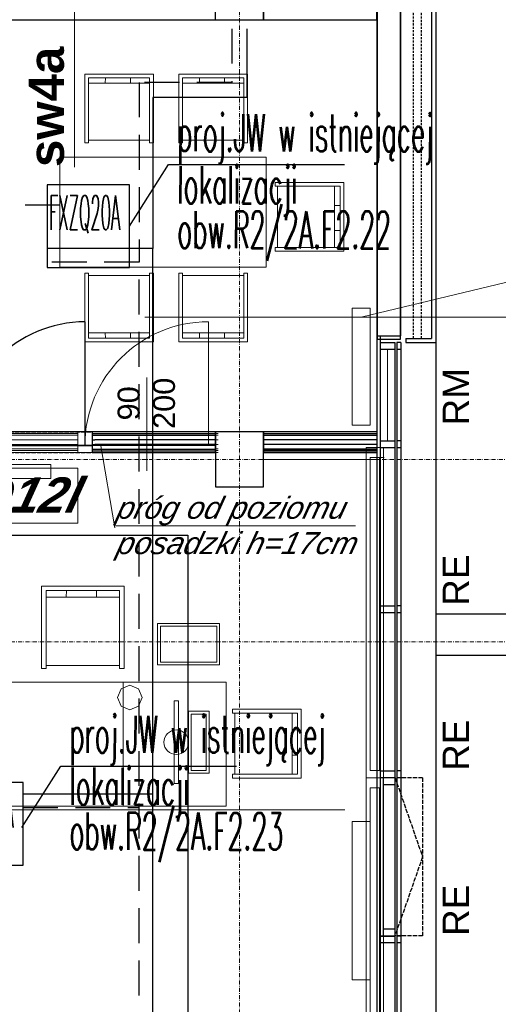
# Model space of a CAD drawing. Header units: millimetres. Extents: x -8642 to 28269, y -6609 to 3701.
# Tile 95 of 256: x 1280 to 1628, y -2191 to -1475. Entities that reach past the tile are written whole.
import ezdxf
from ezdxf.enums import TextEntityAlignment as Align

# ---------------------------------------------------------------- set-up
doc = ezdxf.new("R2010")
doc.units = ezdxf.units.MM
doc.header["$LTSCALE"] = 1000
doc.header["$MEASUREMENT"] = 0
for name, pattern in [('DASHED', [19.05, 12.7, -6.35]), ('rzut 1 pietra$0$ArchiTECH.PC 1. Line Type', [0.004, 0.003, -0.001]), ('rzut 1 pietra$0$ArchiTECH.PC 2. Line Type', [0.0025, 0.0015, -0.001]), ('rzut 1 pietra$0$ArchiTECH.PC 5. Line Type', [0.0053, 0.003, -0.001, 0.0003, -0.001]), ('rzut 1 pietra$0$ArchiTECH.PC Solid Line Type', [0]), ('SUFIT_1 PIETRO$0$ArchiTECH.PC 1. Line Type', [0.004, 0.003, -0.001]), ('SUFIT_1 PIETRO$0$ArchiTECH.PC 2. Line Type', [0.0025, 0.0015, -0.001]), ('SUFIT_1 PIETRO$0$ArchiTECH.PC Solid Line Type', [0])]:
    doc.linetypes.add(name, pattern=pattern)
doc.layers.get('0').update_dxf_attribs({"lineweight": 25})
for name, color, linetype, lineweight in [('_Etap_4_klimatyzator_w starej_lokalizacji', 4, 'Continuous', 30), ('_Etap_4_opis', 7, 'Continuous', 30), ('IS_ARCH', 254, 'Continuous', 18), ('IS_FREON_GAZ', 254, 'DASHED', 30), ('IS_HC_FREON_CIECZ', 254, 'Continuous', 30)]:
    doc.layers.add(name, color=color, linetype=linetype, lineweight=lineweight)
for name, color, linetype in [('IS_WK_KAN_SKROPLINY', 254, 'DASHED'), ('SUFIT_1 PIETRO$0$ELEM KONSTRUKCJI - inwent', 254, 'Continuous'), ('SUFIT_1 PIETRO$0$INWENTARYZACJA', 254, 'Continuous'), ('SUFIT_1 PIETRO$0$Kalka 1', 254, 'Continuous'), ('SUFIT_1 PIETRO$0$sciany projektowane', 254, 'Continuous'), ('SUFIT_1 PIETRO$0$TYP SUFITÓW_NOWYCH', 254, 'Continuous')]:
    doc.layers.add(name, color=color, linetype=linetype)
doc.styles.add('romans1', font='simplex.shx', dxfattribs={"width": 0.8})
doc.styles.add('rzut 1 pietra$0$ArchiTECHStyle1', font='arial.ttf', dxfattribs={"height": 0.16})
doc.styles.add('rzut 1 pietra$0$ArchiTECHStyle2', font='ariali.ttf', dxfattribs={"oblique": 15, "height": 0.16})
doc.styles.add('rzut 1 pietra$0$ArchiTECHStyle3', font='arialbd.ttf', dxfattribs={"height": 0.192})
doc.styles.add('rzut 1 pietra$0$ArchiTECHStyle4', font='arialbi.ttf', dxfattribs={"oblique": 15, "height": 0.256})

# ---------------------------------------------------------------- blocks, each defined once
blk = doc.blocks.new('jw_FXZQ20A')
blk.add_lwpolyline([(0, 0), (60, 0), (60, 60), (0, 60)], close=True)
at = {"color": 7, "style": 'romans1', "width": 0.35}
blk.add_text('FXZQ20A', height=25, rotation=359.91893, dxfattribs=at).set_placement((1.49, 27.37))
blk = doc.blocks.new('jw_FXZQ40A')
blk.add_lwpolyline([(0, 0), (60, 0), (60, 60), (0, 60)], close=True)
at = {"color": 7, "style": 'romans1', "width": 0.35}
blk.add_text('FXZQ40A', height=25, rotation=359.91893, dxfattribs=at).set_placement((1.49, 27.37))

msp = doc.modelspace()

# ---------------------------------------------------------------- linework, layer by layer
at = {"layer": '_Etap_4_opis'}
for p, q in [((1360, -1624.92), (1388.44, -1580.11)), ((1388.44, -1580.11), (1516.32, -1580.11)), ((1281.54, -2062.19), (1309.98, -2017.38)), ((1309.98, -2017.38), (1437.86, -2017.38))]:
    msp.add_line(p, q, dxfattribs=at)
at = {"layer": 'IS_ARCH', "linetype": 'rzut 1 pietra$0$ArchiTECH.PC 5. Line Type'}
for p, q in [((1440, 773.48), (1440, -3818.88)), ((-3581.18, -1794.43), (2008.7, -1794.43)), ((-3581.18, -1927), (2008.7, -1927))]:
    msp.add_line(p, q, dxfattribs=at)
at = {"layer": 'IS_ARCH', "linetype": 'rzut 1 pietra$0$ArchiTECH.PC Solid Line Type'}
for p, q in [((1540, -1245), (1540, -1704.5)), ((1540.28, -1245), (1540.28, -1707.01)), ((1557.28, -1707.01), (1557.28, -1245)), ((1557.28, -1245), (1557.28, -1704.5)), ((1540, -1262), (1540, -3574.83)), ((1579.82, -1282.39), (1579.82, -1706.54)), ((1582.82, -1282.39), (1582.82, -1709.54)), ((1319.94, -1445.14), (1319.94, -1581.89)), ((997.5, -1474.75), (1422.5, -1474.75)), ((1540, -1474.83), (1540, -1794.43)), ((1327.39, -1564.25), (1327.39, -1514.25)), ((1327.39, -1514.25), (1377.39, -1514.25)), ((1374.66, -1516.98), (1330.11, -1516.98)), ((1330.11, -1516.98), (1330.11, -1564.25)), ((1342.48, -1516.98), (1342.39, -1520.89)), ((1360.66, -1520.89), (1360.66, -1516.98)), ((1374.66, -1564.25), (1374.66, -1516.98)), ((1377.39, -1514.25), (1377.39, -1564.25)), ((1395.86, -1564.25), (1395.86, -1514.25)), ((1395.86, -1514.25), (1445.86, -1514.25)), ((1443.13, -1516.98), (1398.59, -1516.98)), ((1398.59, -1516.98), (1398.59, -1564.25)), ((1410.95, -1516.98), (1410.86, -1520.89)), ((1429.14, -1520.89), (1429.14, -1516.98)), ((1443.13, -1564.25), (1443.13, -1516.98)), ((1445.86, -1514.25), (1445.86, -1564.25)), ((1330.02, -1520.89), (1374.66, -1520.89)), ((1398.5, -1520.89), (1443.13, -1520.89)), ((1330.11, -1564.25), (1327.39, -1564.25)), ((1330.11, -1562.43), (1374.66, -1562.43)), ((1377.39, -1564.25), (1374.66, -1564.25)), ((1398.59, -1564.25), (1395.86, -1564.25)), ((1398.59, -1562.43), (1443.13, -1562.43)), ((1445.86, -1564.25), (1443.13, -1564.25)), ((1459.4, -1574.62), (1309.4, -1574.62)), ((1309.4, -1574.62), (1309.4, -1654.62)), ((1459.4, -1654.62), (1459.4, -1574.62)), ((1515.91, -1593.14), (1465.91, -1593.14)), ((1465.91, -1593.14), (1465.91, -1595.87)), ((1465.91, -1595.87), (1513.18, -1595.87)), ((1467.73, -1640.41), (1467.73, -1595.87)), ((1509.27, -1640.5), (1509.27, -1595.87)), ((1513.18, -1595.87), (1513.18, -1640.41)), ((1515.91, -1643.14), (1515.91, -1593.14)), ((1509.27, -1609.87), (1513.18, -1609.87)), ((1513.18, -1628.05), (1509.27, -1628.14)), ((1513.18, -1640.41), (1465.91, -1640.41)), ((1465.91, -1640.41), (1465.91, -1643.14)), ((1465.91, -1643.14), (1515.91, -1643.14)), ((1309.4, -1654.62), (1459.4, -1654.62)), ((1327.39, -1659.03), (1327.39, -1709.03)), ((1330.11, -1659.03), (1327.39, -1659.03)), ((1330.11, -1706.3), (1330.11, -1659.03)), ((1330.11, -1660.85), (1374.66, -1660.85)), ((1377.39, -1659.03), (1374.66, -1659.03)), ((1374.66, -1659.03), (1374.66, -1706.3)), ((1377.39, -1709.03), (1377.39, -1659.03)), ((1395.86, -1659.03), (1395.86, -1709.03)), ((1398.59, -1659.03), (1395.86, -1659.03)), ((1398.59, -1706.3), (1398.59, -1659.03)), ((1398.59, -1660.85), (1443.13, -1660.85)), ((1445.86, -1659.03), (1443.13, -1659.03)), ((1443.13, -1659.03), (1443.13, -1706.3)), ((1445.86, -1709.03), (1445.86, -1659.03)), ((1528.58, -1691.03), (1639.73, -1664.4)), ((1535.04, -1684.55), (1522.04, -1684.55)), ((1522.04, -1684.55), (1522.04, -1769.55)), ((1535.04, -1684.55), (1522.04, -1684.55)), ((1522.04, -1684.55), (1522.04, -1769.55)), ((1535.04, -1684.55), (1522.04, -1684.55)), ((1522.04, -1684.55), (1522.04, -1769.55)), ((1535.04, -1684.55), (1522.04, -1684.55)), ((1522.04, -1684.55), (1522.04, -1769.55)), ((1535.04, -1769.55), (1535.04, -1684.55)), ((1535.04, -1769.55), (1535.04, -1684.55)), ((1535.04, -1769.55), (1535.04, -1684.55)), ((1535.04, -1769.55), (1535.04, -1684.55)), ((1647.02, -1691.03), (1371.2, -1691.03)), ((1417.51, -1784.35), (1417.51, -1694.35)), ((1330.02, -1702.39), (1374.66, -1702.39)), ((1342.48, -1706.3), (1342.39, -1702.39)), ((1360.66, -1702.39), (1360.66, -1706.3)), ((1398.5, -1702.39), (1443.13, -1702.39)), ((1410.95, -1706.3), (1410.86, -1702.39)), ((1429.14, -1702.39), (1429.14, -1706.3)), ((1327.39, -1709.03), (1377.39, -1709.03)), ((1374.66, -1706.3), (1330.11, -1706.3)), ((1395.86, -1709.03), (1445.86, -1709.03)), ((1443.13, -1706.3), (1398.59, -1706.3)), ((1540, -1704.5), (1557.28, -1704.5)), ((1540.28, -1707.01), (1557.28, -1707.01)), ((1542.5, -1704.5), (1542.5, -3602.33)), ((1542.5, -1709.5), (1542.5, -1714.5)), ((1542.5, -1709.5), (1553.03, -1709.5)), ((1553.03, -1709.5), (1553.03, -3612.87)), ((1553.03, -1709.5), (1553.03, -1714.5)), ((1554.51, -1709.5), (1554.51, -3614.34)), ((1557.5, -1709.5), (1554.51, -1709.5)), ((1554.51, -1709.5), (1554.51, -1714.5)), ((1557.5, -1709.5), (1557.5, -3617.34)), ((1557.5, -1709.5), (1557.5, -1714.5)), ((1561, -1706.5), (1561, -1709.5)), ((1561, -1706.5), (1579.82, -1706.54)), ((1561, -1709.5), (1582.82, -1709.54)), ((1582.82, -1709.54), (1582.82, -3619.87)), ((1547.77, -1714.5), (1542.5, -1714.5)), ((1547.77, -1714.5), (1547.77, -1780.91)), ((1553.03, -1714.5), (1547.77, -1714.5)), ((1557.5, -1714.5), (1554.51, -1714.5)), ((1372.51, -1802.68), (1372.51, -1735)), ((1320.51, -1774.35), (997.5, -1774.35)), ((1320.51, -1774.35), (1322.51, -1774.35)), ((1322.51, -1774.35), (1322.51, -1775.6)), ((1457.49, -1774.35), (1422.49, -1774.35)), ((1422.49, -1774.35), (1422.49, -1814.35)), ((1424.51, -1774.35), (1422.51, -1774.35)), ((1422.51, -1774.35), (1422.51, -1775.6)), ((1457.49, -1774.35), (1457.49, -1789.35)), ((1540.28, -1774.35), (1457.49, -1774.35)), ((1457.49, -1814.35), (1457.49, -1774.35)), ((1522.04, -1769.55), (1535.04, -1769.55)), ((1522.04, -1769.55), (1535.04, -1769.55)), ((1522.04, -1769.55), (1535.04, -1769.55)), ((1522.04, -1769.55), (1535.04, -1769.55)), ((1540.28, -1789.35), (1540.28, -1774.35)), ((919.44, -1775.6), (1320.51, -1775.6)), ((919.96, -1776.85), (1320.51, -1776.85)), ((921.34, -1780.18), (1320.51, -1780.18)), ((1320.51, -1775.6), (1322.51, -1775.6)), ((1320.51, -1776.85), (1322.51, -1776.85)), ((1320.51, -1780.18), (1322.51, -1780.18)), ((1322.51, -1775.6), (1322.51, -1776.85)), ((1322.51, -1776.85), (1322.51, -1784.35)), ((1422.51, -1775.6), (1424.51, -1775.6)), ((1422.51, -1775.6), (1422.51, -1776.85)), ((1422.51, -1776.85), (1424.51, -1776.85)), ((1422.51, -1776.85), (1422.51, -1784.35)), ((1422.51, -1780.18), (1424.51, -1780.18)), ((1457.49, -1775.6), (1540.28, -1775.6)), ((1457.49, -1776.85), (1540.28, -1776.85)), ((1540.28, -1780.18), (1457.49, -1780.18)), ((1542.5, -1780.91), (1542.5, -1785.91)), ((1542.5, -1780.91), (1553.03, -1780.91)), ((1553.03, -1780.91), (1553.03, -1785.91)), ((1557.5, -1780.91), (1554.51, -1780.91)), ((1554.51, -1780.91), (1554.51, -1785.91)), ((1557.5, -1780.91), (1557.5, -1785.91)), ((922.72, -1783.51), (1320.51, -1783.51)), ((924.1, -1786.85), (1320.51, -1786.85)), ((924.62, -1788.1), (1320.51, -1788.1)), ((925.13, -1789.35), (1320.51, -1789.35)), ((1320.51, -1783.51), (1322.51, -1783.51)), ((1320.51, -1786.85), (1322.51, -1786.85)), ((1320.51, -1788.1), (1322.51, -1788.1)), ((1322.51, -1789.35), (1320.51, -1789.35)), ((1320.51, -1789.35), (1322.51, -1789.35)), ((1322.51, -1784.35), (1322.51, -1786.85)), ((1322.51, -1784.35), (1422.51, -1784.35)), ((1422.51, -1784.35), (1322.51, -1784.35)), ((1422.51, -1784.35), (1322.51, -1784.35)), ((1322.51, -1786.85), (1322.51, -1788.1)), ((1322.51, -1788.1), (1322.51, -1789.35)), ((1349.23, -1844.27), (1338.78, -1783.11)), ((1422.51, -1783.51), (1424.51, -1783.51)), ((1422.51, -1784.35), (1422.51, -1786.85)), ((1422.51, -1786.85), (1424.51, -1786.85)), ((1422.51, -1786.85), (1422.51, -1788.1)), ((1422.51, -1788.1), (1424.51, -1788.1)), ((1422.51, -1788.1), (1422.51, -1789.35)), ((1422.51, -1789.35), (1424.51, -1789.35)), ((1422.51, -1789.35), (1424.51, -1789.35)), ((1540.28, -1783.51), (1457.49, -1783.51)), ((1457.49, -1786.85), (1540.28, -1786.85)), ((1457.49, -1788.1), (1540.28, -1788.1)), ((1457.49, -1789.35), (1540.28, -1789.35)), ((1532.3, -2025.92), (1532.3, -1785.92)), ((1532.3, -1785.92), (1544.8, -1785.92)), ((1553.03, -1785.91), (1542.5, -1785.91)), ((1544.8, -1785.92), (1544.8, -2025.92)), ((1557.5, -1785.91), (1554.51, -1785.91)), ((1540, -1794.43), (1457.58, -1794.81)), ((1535.09, -1793.14), (1545.21, -1792.99)), ((1535.09, -1793.14), (1535.09, -2020.74)), ((1540, -1794.43), (1540, -2257.16)), ((1541.78, -1793.14), (1541.78, -2020.74)), ((1302.76, -1798.24), (1002.76, -1798.24)), ((1302.76, -1798.24), (1002.76, -1798.24)), ((1246.7, -1800.82), (1322.35, -1800.82)), ((1302.76, -1808.24), (1302.76, -1798.24)), ((1302.76, -1808.24), (1302.76, -1798.24)), ((1322.35, -1800.82), (1322.35, -1840.82)), ((1002.76, -1808.24), (1302.76, -1808.24)), ((1002.76, -1808.24), (1302.76, -1808.24)), ((1422.49, -1814.35), (1457.49, -1814.35)), ((1322.35, -1840.82), (1246.7, -1840.82)), ((1349.72, -1842.78), (1524.48, -1842.78)), ((1296.01, -1946.6), (1296.01, -1886.6)), ((1296.01, -1886.6), (1356.01, -1886.6)), ((1352.74, -1889.87), (1299.28, -1889.87)), ((1299.28, -1889.87), (1299.28, -1946.6)), ((1314.12, -1889.87), (1314.01, -1894.56)), ((1335.94, -1894.56), (1335.94, -1889.87)), ((1352.74, -1946.6), (1352.74, -1889.87)), ((1356.01, -1886.6), (1356.01, -1946.6)), ((1299.17, -1894.56), (1352.74, -1894.56)), ((1542.5, -1900.91), (1542.5, -1905.91)), ((1542.5, -1900.91), (1553.03, -1900.91)), ((1553.03, -1900.91), (1553.03, -1905.91)), ((1557.5, -1900.91), (1554.51, -1900.91)), ((1554.51, -1900.91), (1554.51, -1905.91)), ((1557.5, -1900.91), (1557.5, -1905.91)), ((1553.03, -1905.91), (1542.5, -1905.91)), ((1557.5, -1905.91), (1554.51, -1905.91)), ((2773.64, -1907), (1582.82, -1907)), ((1380.48, -1913.77), (1425.48, -1913.77)), ((1380.48, -1943.77), (1380.48, -1913.77)), ((1382.48, -1915.77), (1382.48, -1941.77)), ((1423.48, -1915.77), (1382.48, -1915.77)), ((1423.48, -1941.77), (1423.48, -1915.77)), ((1425.48, -1913.77), (1425.48, -1943.77)), ((2783.7, -1937), (1582.82, -1937)), ((1299.28, -1946.6), (1296.01, -1946.6)), ((1299.28, -1944.42), (1352.74, -1944.42)), ((1356.01, -1946.6), (1352.74, -1946.6)), ((1425.48, -1943.77), (1380.48, -1943.77)), ((1382.48, -1941.77), (1423.48, -1941.77)), ((1355.28, -1956.5), (920.28, -1956.5)), ((1353.82, -1961.27), (1351.2, -1967.6)), ((1360.16, -1958.65), (1353.82, -1961.27)), ((1430.28, -1956.5), (1355.28, -1956.5)), ((1355.28, -1956.5), (1355.28, -2046.5)), ((1355.28, -2046.5), (1355.28, -1956.5)), ((1366.49, -1961.27), (1360.16, -1958.65)), ((1369.11, -1967.6), (1366.49, -1961.27)), ((1430.28, -2046.5), (1430.28, -1956.5)), ((1351.2, -1967.6), (1353.82, -1973.94)), ((1366.49, -1973.94), (1369.11, -1967.6)), ((1353.82, -1973.94), (1360.16, -1976.56)), ((1360.16, -1976.56), (1366.49, -1973.94)), ((1392.54, -2030.09), (1392.54, -1970.09)), ((1392.54, -1970.09), (1395.54, -1970.09)), ((1395.54, -1970.09), (1395.54, -2030.09)), ((1360.16, -1976.56), (1360.16, -1976.56)), ((1402.87, -2022.59), (1402.87, -1977.59)), ((1402.87, -1977.59), (1417.87, -1977.59)), ((1415.87, -1979.59), (1404.87, -1979.59)), ((1404.87, -1979.59), (1404.87, -2020.59)), ((1415.87, -2020.59), (1415.87, -1979.59)), ((1417.87, -1977.59), (1417.87, -2022.59)), ((1434.89, -1976.13), (1484.89, -1976.13)), ((1434.89, -1978.85), (1434.89, -1976.13)), ((1482.16, -1978.85), (1434.89, -1978.85)), ((1436.71, -1978.85), (1436.71, -2023.4)), ((1478.25, -1978.76), (1478.25, -2023.4)), ((1482.16, -2023.4), (1482.16, -1978.85)), ((1484.89, -1976.13), (1484.89, -2026.13)), ((1482.16, -1991.22), (1478.25, -1991.13)), ((1478.25, -2009.4), (1482.16, -2009.4)), ((1417.87, -2022.59), (1402.87, -2022.59)), ((1404.87, -2020.59), (1415.87, -2020.59)), ((1434.89, -2026.13), (1434.89, -2023.4)), ((1434.89, -2023.4), (1482.16, -2023.4)), ((1544.8, -2025.92), (1532.3, -2025.92)), ((1532.3, -2265.92), (1532.3, -2025.92)), ((1532.3, -2025.92), (1544.8, -2025.92)), ((1535.09, -2020.74), (1541.78, -2020.74)), ((1542.5, -2020.91), (1542.5, -2025.91)), ((1542.5, -2020.91), (1553.03, -2020.91)), ((1553.03, -2025.91), (1542.5, -2025.91)), ((1553.03, -2025.91), (1544.5, -2025.93)), ((1544.5, -2025.93), (1544.6, -2140.93)), ((1544.5, -2025.93), (1544.5, -2030.93)), ((1544.8, -2025.92), (1544.8, -2265.92)), ((1553.03, -2020.91), (1553.03, -2025.91)), ((1553.03, -2025.91), (1553.04, -2030.91)), ((1557.5, -2020.91), (1554.51, -2020.91)), ((1554.51, -2020.91), (1554.51, -2025.91)), ((1557.5, -2025.91), (1554.51, -2025.91)), ((1557.5, -2020.91), (1557.5, -2025.91)), ((1395.54, -2030.09), (1392.54, -2030.09)), ((1484.89, -2026.13), (1434.89, -2026.13)), ((1535.09, -2033.14), (1541.78, -2033.14)), ((1535.09, -2033.14), (1535.09, -2260.74)), ((1541.78, -2033.14), (1541.78, -2260.74)), ((1553.04, -2030.91), (1544.5, -2030.93)), ((920.28, -2046.5), (1355.28, -2046.5)), ((1355.28, -2046.5), (1430.28, -2046.5)), ((1516.78, -2049.35), (827.78, -2049.35)), ((1535.04, -2057.77), (1522.04, -2057.77)), ((1522.04, -2057.77), (1522.04, -2172.77)), ((1535.04, -2057.77), (1522.04, -2057.77)), ((1522.04, -2057.77), (1522.04, -2172.77)), ((1535.04, -2172.77), (1535.04, -2057.77)), ((1535.04, -2172.77), (1535.04, -2057.77)), ((1553.13, -2135.9), (1544.6, -2135.92)), ((1544.6, -2135.92), (1544.6, -2140.92)), ((1553.13, -2135.9), (1553.13, -2140.9)), ((1542.5, -2140.91), (1542.5, -2145.91)), ((1542.5, -2140.91), (1553.03, -2140.91)), ((1553.03, -2145.91), (1542.5, -2145.91)), ((1553.13, -2140.9), (1544.6, -2140.92)), ((1553.03, -2140.91), (1553.03, -2145.91)), ((1557.5, -2140.91), (1554.51, -2140.91)), ((1554.51, -2140.91), (1554.51, -2145.91)), ((1557.5, -2145.91), (1554.51, -2145.91)), ((1557.5, -2140.91), (1557.5, -2145.91)), ((1522.04, -2172.77), (1535.04, -2172.77)), ((1522.04, -2172.77), (1535.04, -2172.77))]:
    msp.add_line(p, q, dxfattribs=at)
at = {"layer": 'IS_ARCH', "linetype": 'rzut 1 pietra$0$ArchiTECH.PC 1. Line Type'}
for p, q in [((1540, -1262), (1540, -3599.84)), ((1322.51, -1774.35), (1422.51, -1774.35)), ((1322.51, -1789.35), (1422.51, -1789.35)), ((1553.24, -2025.9), (1573.24, -2083.4)), ((1573.24, -2025.9), (1553.24, -2025.9)), ((1573.24, -2025.9), (1573.24, -2140.9)), ((1573.24, -2083.4), (1553.13, -2140.9)), ((1573.24, -2140.9), (1553.13, -2140.9))]:
    msp.add_line(p, q, dxfattribs=at)
at = {"layer": 'IS_ARCH', "linetype": 'rzut 1 pietra$0$ArchiTECH.PC 2. Line Type'}
for p, q in [((1566.32, -1282.34), (1566.32, -1706.5)), ((1572.32, -1282.36), (1572.32, -1706.5)), ((1542.5, -1707), (1557.28, -1707.01))]:
    msp.add_line(p, q, dxfattribs=at)
at = {"layer": 'IS_ARCH', "linetype": 'rzut 1 pietra$0$ArchiTECH.PC Solid Line Type'}
msp.add_circle((1394.04, -2000.09), 8.96, dxfattribs=at)
msp.add_arc((1417.51, -1784.35), 90, 90, 180, dxfattribs=at)
at = {"layer": 'IS_FREON_GAZ', "ltscale": 0.002}
for points in [[(1434.37, -1481.3), (1434.37, -1520.3), (1366.98, -1520.3), (1366.98, -1651)], [(1366.98, -3365.4), (1366.98, -1651), (1300, -1651)], [(1282.53, -2047.53), (1366.98, -2047.53)]]:
    msp.add_lwpolyline(points, dxfattribs=at)
at = {"layer": 'IS_HC_FREON_CIECZ', "ltscale": 0.002}
for points in [[(1445.37, -1481.3), (1445.37, -1531.3), (1376.98, -1531.3), (1376.98, -1641)], [(1376.98, -3365.4), (1376.98, -1641), (1300, -1641)], [(1282.53, -2037.53), (1376.98, -2037.53)]]:
    msp.add_lwpolyline(points, dxfattribs=at)
at = {"layer": 'IS_WK_KAN_SKROPLINY', "lineweight": 30, "ltscale": 0.002}
msp.add_lwpolyline([(1309.4, -1609.64), (1069.79, -1609.64)], dxfattribs=at)
at = {"layer": 'SUFIT_1 PIETRO$0$ELEM KONSTRUKCJI - inwent', "linetype": 'SUFIT_1 PIETRO$0$ArchiTECH.PC Solid Line Type'}
for p, q in [((1422.41, -1414.83), (1422.41, -1474.83)), ((1457.41, -1474.83), (1457.41, -1414.83)), ((1422.41, -1474.83), (1457.41, -1474.83)), ((1457.49, -1774.43), (1422.49, -1774.43)), ((1422.49, -1774.43), (1422.49, -1814.43)), ((1457.49, -1814.43), (1457.49, -1774.43)), ((1422.49, -1814.43), (1457.49, -1814.43))]:
    msp.add_line(p, q, dxfattribs=at)
at = {"layer": 'SUFIT_1 PIETRO$0$INWENTARYZACJA', "linetype": 'SUFIT_1 PIETRO$0$ArchiTECH.PC Solid Line Type'}
for p, q in [((1540.28, -1245.08), (1540.28, -1707.09)), ((1557.28, -1707.09), (1557.28, -1245.08)), ((1422.5, -1474.92), (1422.5, -1462.42)), ((1457.41, -1462.42), (1457.41, -1474.92)), ((1540, -1474.92), (1540, -1462.42)), ((997.5, -1474.92), (1422.5, -1474.92)), ((1457.41, -1474.92), (1540, -1474.92)), ((1540.28, -1707.09), (1557.28, -1707.09))]:
    msp.add_line(p, q, dxfattribs=at)
at = {"layer": 'SUFIT_1 PIETRO$0$Kalka 1', "linetype": 'SUFIT_1 PIETRO$0$ArchiTECH.PC Solid Line Type'}
for p, q in [((1540, -1245.08), (1540, -1704.58)), ((1557.28, -1245.08), (1557.28, -1704.58)), ((1540, -1262.08), (1540, -3574.92)), ((1579.82, -1282.47), (1579.82, -1706.62)), ((1582.82, -1282.48), (1582.82, -1709.62)), ((1540, -1474.92), (1540, -1794.52)), ((1540, -1704.58), (1557.28, -1704.58)), ((1542.5, -1704.58), (1542.5, -3602.42)), ((1542.5, -1709.58), (1553.03, -1709.58)), ((1542.5, -1709.58), (1542.5, -1714.58)), ((1553.03, -1709.58), (1553.03, -1714.58)), ((1553.03, -1709.58), (1553.03, -3612.95)), ((1554.51, -1709.58), (1554.51, -1714.58)), ((1557.5, -1709.58), (1554.51, -1709.58)), ((1554.51, -1709.58), (1554.51, -3614.43)), ((1557.5, -1709.58), (1557.5, -1714.58)), ((1557.5, -1709.58), (1557.5, -3617.42)), ((1561, -1706.58), (1579.82, -1706.62)), ((1561, -1706.58), (1561, -1709.58)), ((1561, -1709.58), (1582.82, -1709.62)), ((1582.82, -1709.62), (1582.82, -3619.96)), ((1553.03, -1714.58), (1542.5, -1714.58)), ((1557.5, -1714.58), (1554.51, -1714.58)), ((1542.5, -1780.99), (1553.03, -1780.99)), ((1542.5, -1780.99), (1542.5, -1785.99)), ((1553.03, -1780.99), (1553.03, -1785.99)), ((1554.51, -1780.99), (1554.51, -1785.99)), ((1557.5, -1780.99), (1554.51, -1780.99)), ((1557.5, -1780.99), (1557.5, -1785.99)), ((1553.03, -1785.99), (1542.5, -1785.99)), ((1557.5, -1785.99), (1554.51, -1785.99)), ((1540, -1794.52), (1457.58, -1794.89)), ((1540, -1794.52), (1540, -2257.24)), ((1542.5, -1900.99), (1553.03, -1900.99)), ((1542.5, -1900.99), (1542.5, -1905.99)), ((1553.03, -1900.99), (1553.03, -1905.99)), ((1554.51, -1900.99), (1554.51, -1905.99)), ((1557.5, -1900.99), (1554.51, -1900.99)), ((1557.5, -1900.99), (1557.5, -1905.99)), ((1553.03, -1905.99), (1542.5, -1905.99)), ((1557.5, -1905.99), (1554.51, -1905.99)), ((2773.64, -1907.08), (1582.82, -1907.08)), ((2783.7, -1937.08), (1582.82, -1937.08)), ((1542.5, -2020.99), (1553.03, -2020.99)), ((1542.5, -2020.99), (1542.5, -2025.99)), ((1553.03, -2025.99), (1542.5, -2025.99)), ((1553.03, -2025.99), (1544.5, -2026.01)), ((1553.03, -2020.99), (1553.03, -2025.99)), ((1553.03, -2025.99), (1553.04, -2030.99)), ((1554.51, -2020.99), (1554.51, -2025.99)), ((1557.5, -2020.99), (1554.51, -2020.99)), ((1557.5, -2025.99), (1554.51, -2025.99)), ((1557.5, -2020.99), (1557.5, -2025.99)), ((1544.5, -2026.01), (1544.5, -2031.01)), ((1544.5, -2026.01), (1544.6, -2141.01)), ((1553.04, -2030.99), (1544.5, -2031.01)), ((1553.13, -2135.98), (1544.6, -2136)), ((1544.6, -2136), (1544.6, -2141)), ((1553.13, -2135.98), (1553.13, -2140.98)), ((1542.5, -2140.99), (1553.03, -2140.99)), ((1542.5, -2140.99), (1542.5, -2145.99)), ((1553.03, -2145.99), (1542.5, -2145.99)), ((1553.13, -2140.98), (1544.6, -2141)), ((1553.03, -2140.99), (1553.03, -2145.99)), ((1554.51, -2140.99), (1554.51, -2145.99)), ((1557.5, -2140.99), (1554.51, -2140.99)), ((1557.5, -2145.99), (1554.51, -2145.99)), ((1557.5, -2140.99), (1557.5, -2145.99))]:
    msp.add_line(p, q, dxfattribs=at)
at = {"layer": 'SUFIT_1 PIETRO$0$Kalka 1', "linetype": 'SUFIT_1 PIETRO$0$ArchiTECH.PC 1. Line Type'}
for p, q in [((1540, -1262.08), (1540, -3599.93)), ((1573.24, -2025.98), (1553.24, -2025.98)), ((1553.24, -2025.98), (1573.24, -2083.48)), ((1573.24, -2025.98), (1573.24, -2140.98)), ((1573.24, -2083.48), (1553.13, -2140.98)), ((1573.24, -2140.98), (1553.13, -2140.98))]:
    msp.add_line(p, q, dxfattribs=at)
at = {"layer": 'SUFIT_1 PIETRO$0$Kalka 1', "linetype": 'SUFIT_1 PIETRO$0$ArchiTECH.PC 2. Line Type'}
for p, q in [((1566.32, -1282.43), (1566.32, -1706.58)), ((1572.32, -1282.45), (1572.32, -1706.58)), ((1542.5, -1707.08), (1557.28, -1707.09))]:
    msp.add_line(p, q, dxfattribs=at)
at = {"layer": 'SUFIT_1 PIETRO$0$sciany projektowane', "linetype": 'SUFIT_1 PIETRO$0$ArchiTECH.PC Solid Line Type'}
for p, q in [((1327.74, -1784.43), (1327.74, -1694.43)), ((1334.74, -1774.43), (1332.74, -1774.43)), ((1332.74, -1774.43), (1332.74, -1775.68)), ((1422.51, -1774.43), (1334.74, -1774.43)), ((1422.51, -1789.43), (1422.51, -1774.43)), ((1457.49, -1774.43), (1457.49, -1789.43)), ((1540.28, -1774.43), (1457.49, -1774.43)), ((1540.28, -1789.43), (1540.28, -1774.43)), ((1332.74, -1775.68), (1334.74, -1775.68)), ((1332.74, -1775.68), (1332.74, -1776.93)), ((1332.74, -1776.93), (1334.74, -1776.93)), ((1332.74, -1776.93), (1332.74, -1784.43)), ((1332.74, -1780.26), (1334.74, -1780.26)), ((1334.74, -1775.68), (1422.51, -1775.68)), ((1334.74, -1776.93), (1422.51, -1776.93)), ((1422.51, -1780.26), (1334.74, -1780.26)), ((1457.49, -1775.68), (1540.28, -1775.68)), ((1457.49, -1776.93), (1540.28, -1776.93)), ((1540.28, -1780.26), (1457.49, -1780.26)), ((1232.74, -1784.43), (1332.74, -1784.43)), ((1332.74, -1784.43), (1232.74, -1784.43)), ((1332.74, -1784.43), (1232.74, -1784.43)), ((1332.74, -1783.6), (1334.74, -1783.6)), ((1332.74, -1784.43), (1332.74, -1786.93)), ((1332.74, -1786.93), (1334.74, -1786.93)), ((1332.74, -1786.93), (1332.74, -1788.18)), ((1332.74, -1788.18), (1334.74, -1788.18)), ((1332.74, -1788.18), (1332.74, -1789.43)), ((1332.74, -1789.43), (1334.74, -1789.43)), ((1332.74, -1789.43), (1334.74, -1789.43)), ((1422.51, -1783.6), (1334.74, -1783.6)), ((1334.74, -1786.93), (1422.51, -1786.93)), ((1334.74, -1788.18), (1422.51, -1788.18)), ((1334.74, -1789.43), (1422.51, -1789.43)), ((1540.28, -1783.6), (1457.49, -1783.6)), ((1457.49, -1786.93), (1540.28, -1786.93)), ((1457.49, -1788.18), (1540.28, -1788.18)), ((1457.49, -1789.43), (1540.28, -1789.43))]:
    msp.add_line(p, q, dxfattribs=at)
at = {"layer": 'SUFIT_1 PIETRO$0$sciany projektowane', "linetype": 'SUFIT_1 PIETRO$0$ArchiTECH.PC 1. Line Type'}
for p, q in [((1232.74, -1774.43), (1332.74, -1774.43)), ((1232.74, -1789.43), (1332.74, -1789.43))]:
    msp.add_line(p, q, dxfattribs=at)
at = {"layer": 'SUFIT_1 PIETRO$0$sciany projektowane', "linetype": 'SUFIT_1 PIETRO$0$ArchiTECH.PC Solid Line Type'}
msp.add_arc((1327.74, -1784.43), 90, 90, 180, dxfattribs=at)
at = {"layer": 'SUFIT_1 PIETRO$0$TYP SUFITÓW_NOWYCH', "linetype": 'SUFIT_1 PIETRO$0$ArchiTECH.PC Solid Line Type'}
for p, q in [((997.5, -1474.92), (1540, -1474.92)), ((1540, -1474.92), (1540, -1774.43)), ((1540, -1774.43), (997.5, -1774.43)), ((922.53, -1849.43), (1402.43, -1849.43)), ((1402.43, -1849.43), (1402.43, -3108.61))]:
    msp.add_line(p, q, dxfattribs=at)

# ---------------------------------------------------------------- block references
at = {"layer": '_Etap_4_klimatyzator_w starej_lokalizacji'}
for name, p in [('jw_FXZQ20A', (1300, -1654.92)), ('jw_FXZQ40A', (1222.53, -2089.43))]:
    msp.add_blockref(name, p, dxfattribs=at)

# ---------------------------------------------------------------- texts
at = {"layer": '_Etap_4_opis', "style": 'romans1', "width": 0.5}
for s, p in [('proj.JW w istniejącej', (1394.66, -1570.44)), ('lokalizacji', (1394.66, -1608.27)), ('obw.R2/2A.F2.22', (1394.66, -1640.88)), ('proj.JW w istniejącej', (1316.2, -2007.72)), ('lokalizacji', (1316.2, -2045.55)), ('obw.R2/2A.F2.23', (1316.2, -2078.16))]:
    msp.add_text(s, height=27, rotation=359.91893, dxfattribs=at).set_placement(p)
at = {"layer": 'IS_ARCH'}
for s, height, style, p in [('sw4a', 25.6, 'rzut 1 pietra$0$ArchiTECHStyle3', (1319.94, -1581.89)), ('200', 16, 'rzut 1 pietra$0$ArchiTECHStyle1', (1397.87, -1772.34)), ('RM', 19.2, 'rzut 1 pietra$0$ArchiTECHStyle1', (1612.82, -1769.76)), ('90', 16, 'rzut 1 pietra$0$ArchiTECHStyle1', (1372.14, -1766.12)), ('RE', 19.2, 'rzut 1 pietra$0$ArchiTECHStyle1', (1612.82, -1900.91)), ('RE', 19.2, 'rzut 1 pietra$0$ArchiTECHStyle1', (1612.82, -2020.91)), ('RE', 19.2, 'rzut 1 pietra$0$ArchiTECHStyle1', (1612.82, -2140.91))]:
    msp.add_text(s, height=height, rotation=90, dxfattribs=dict(at, style=style)).set_placement(p, align=Align.BOTTOM_LEFT)
at = {"layer": 'IS_ARCH', "oblique": 15}
for s, height, style, p in [('D12l', 25.6, 'rzut 1 pietra$0$ArchiTECHStyle4', (1246.7, -1840.82)), ('próg od poziomu', 16, 'rzut 1 pietra$0$ArchiTECHStyle2', (1349.72, -1842.42)), ('posadzki h=17cm', 16, 'rzut 1 pietra$0$ArchiTECHStyle2', (1349.72, -1868.15))]:
    msp.add_text(s, height=height, dxfattribs=dict(at, style=style)).set_placement(p, align=Align.BOTTOM_LEFT)

doc.saveas('drawing.dxf')
